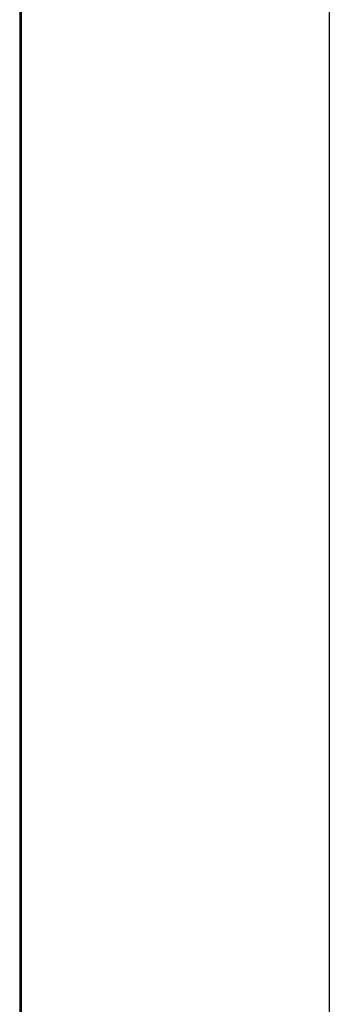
# Model space of a CAD drawing. Header units: millimetres. Extents: x -429 to 783, y -778 to 171.
# Tile 49 of 219: x 317.64 to 318.88, y -544.93 to -540.99. Entities that reach past the tile are written whole.
import ezdxf

# ---------------------------------------------------------------- set-up
doc = ezdxf.new("R2010")
doc.units = ezdxf.units.MM
doc.layers.get('0').update_dxf_attribs({"true_color": 0x000000})

msp = doc.modelspace()

# ---------------------------------------------------------------- linework, layer by layer
at = {"linetype": 'Continuous', "lineweight": -3}
msp.add_open_spline([(318.8797, -456.1671), (318.8797, -460.6204), (318.8797, -465.0737), (318.8797, -469.527), (318.8797, -471.945), (318.8797, -474.363), (318.8797, -476.781), (318.8797, -479.199), (318.8797, -481.617), (318.8797, -484.0351), (318.8797, -486.4531), (318.8797, -488.8711), (318.8797, -491.2891), (318.8797, -492.4981), (318.8797, -493.7071), (318.8797, -494.9161), (318.8797, -496.1251), (318.8797, -497.3341), (318.8797, -498.5431), (318.8797, -499.7521), (318.8797, -500.9611), (318.8797, -502.1701), (318.8797, -503.3792), (318.8797, -504.5882), (318.8797, -505.7972), (318.8797, -508.2152), (318.8797, -510.6332), (318.8797, -513.0512), (318.8797, -514.2602), (318.8797, -515.4692), (318.8797, -516.6782), (318.8797, -517.8872), (318.8797, -519.0962), (318.8797, -520.3052), (318.8797, -522.7233), (318.8797, -525.1413), (318.8797, -527.5593), (318.8797, -529.9773), (318.8797, -532.3953), (318.8797, -534.8133), (318.8797, -537.2313), (318.8797, -539.6493), (318.8797, -542.0673), (318.8797, -546.9034), (318.8797, -551.7394), (318.8797, -556.5754), (318.8797, -561.4114), (318.8797, -566.2475), (318.8797, -571.0835)], degree=3, knots=[3949.971119, 3949.971119, 3949.971119, 3949.971119, 4083.569722, 4083.569722, 4083.569722, 4156.110088, 4156.110088, 4156.110088, 4228.650454, 4228.650454, 4228.650454, 4301.19082, 4301.19082, 4301.19082, 4337.461003, 4337.461003, 4337.461003, 4373.731186, 4373.731186, 4373.731186, 4410.001369, 4410.001369, 4410.001369, 4446.271552, 4446.271552, 4446.271552, 4518.811918, 4518.811918, 4518.811918, 4555.082101, 4555.082101, 4555.082101, 4591.352284, 4591.352284, 4591.352284, 4663.89265, 4663.89265, 4663.89265, 4736.433016, 4736.433016, 4736.433016, 4808.973382, 4808.973382, 4808.973382, 4954.054113, 4954.054113, 4954.054113, 5099.134811, 5099.134811, 5099.134811, 5099.134811], dxfattribs=at)
for points in [[(317.6436, -474.0063), (317.6436, -494.6076), (317.6436, -532.548), (317.6436, -552.3658)], [(317.6506, -552.3657), (317.6506, -532.5468), (317.6506, -494.607), (317.6506, -474.0063)]]:
    msp.add_open_spline(points, degree=3, dxfattribs=at)

doc.saveas('drawing.dxf')
